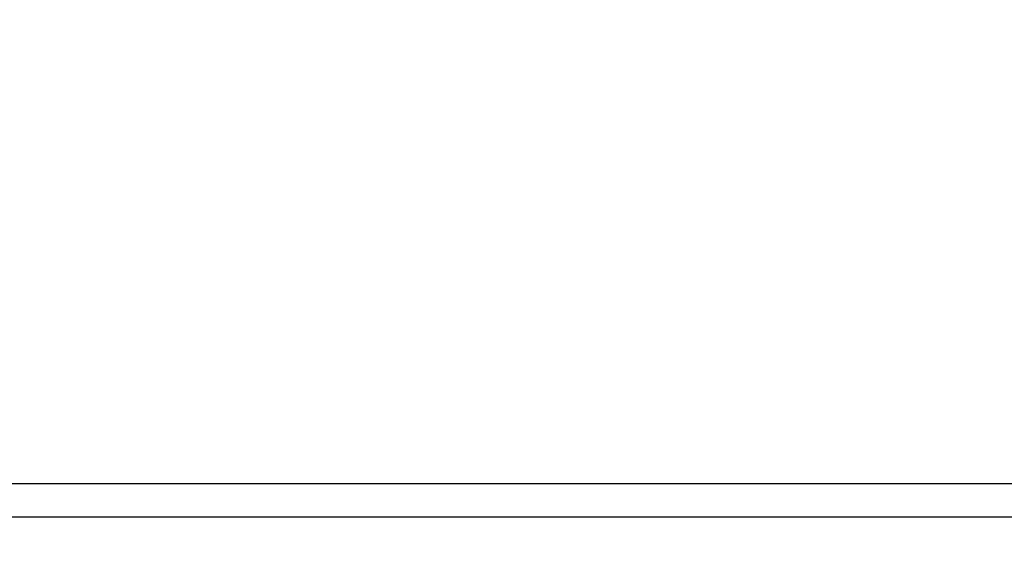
# Model space of a CAD drawing. Header units: metres. Extents: x -54598 to 1827199, y -329446 to -256744.
# Tile 214 of 256: x 194126 to 208760, y -316501 to -308749. Entities that reach past the tile are written whole.
import ezdxf

# ---------------------------------------------------------------- set-up
doc = ezdxf.new("R2010")
doc.units = ezdxf.units.M
for name, color, linetype in [('Inscription and comments', 250, 'Continuous'), ('PDF UCHUN', 3, 'Continuous'), ('Формат', 253, 'Continuous')]:
    doc.layers.add(name, color=color, linetype=linetype)
doc.layers.add('ЭМ', color=3, linetype='Continuous', lineweight=20)
doc.styles.add('ISO_1.0', font='isocpeur.ttf')

# ---------------------------------------------------------------- blocks, each defined once
blk = doc.blocks.new('*U5')
at = {"layer": 'ЭМ', "color": 0, "lineweight": 20, "ltscale": 0.5}
blk.add_lwpolyline([(0, 0), (594, 0), (594, 420), (0, 420)], close=True, dxfattribs=at)
at = {"layer": 'ЭМ', "color": 0, "lineweight": 30, "ltscale": 0.5}
blk.add_lwpolyline([(20, 5), (589, 5), (589, 415), (20, 415)], close=True, dxfattribs=at)

msp = doc.modelspace()

# ---------------------------------------------------------------- linework, layer by layer
at = {"layer": 'PDF UCHUN', "color": 0, "lineweight": 25}
msp.add_lwpolyline([(185602, -274144), (245002, -274144), (245002, -316144), (185602, -316144)], close=True, dxfattribs=at)

# ---------------------------------------------------------------- block references
at = {"layer": 'Формат', "color": 0, "xscale": 100, "yscale": 100, "zscale": 100}
msp.add_blockref('*U5', (185602, -316144), dxfattribs=at)

# ---------------------------------------------------------------- texts
at = {"layer": 'Inscription and comments', "color": 0, "insert": (-52598, -310142), "char_height": 300, "width": 18500, "attachment_point": 1, "style": 'ISO_1.0'}
msp.add_mtext('\\pi300,l300;\\P^IПроектная документация разработана в соответствии с действующими \\P\\pi0;градостроительными нормами, правилами, государственными стандартами и отвечает \\Pтребованиям экологических, санитарно-гигиенических, противопожарных норм и правил, \\Pобеспечивает взрывную, взрывопожарную безопасность при эксплуатации объекта с учетом \\Pсоблюдения мероприятий предусмотренных рабочим проектом.\\P\\pi300;\\P\\pi-300;\\P\\pi5249.9995;ГИП^I^I^I^I^I^I\\P', dxfattribs=at)

doc.saveas('drawing.dxf')
